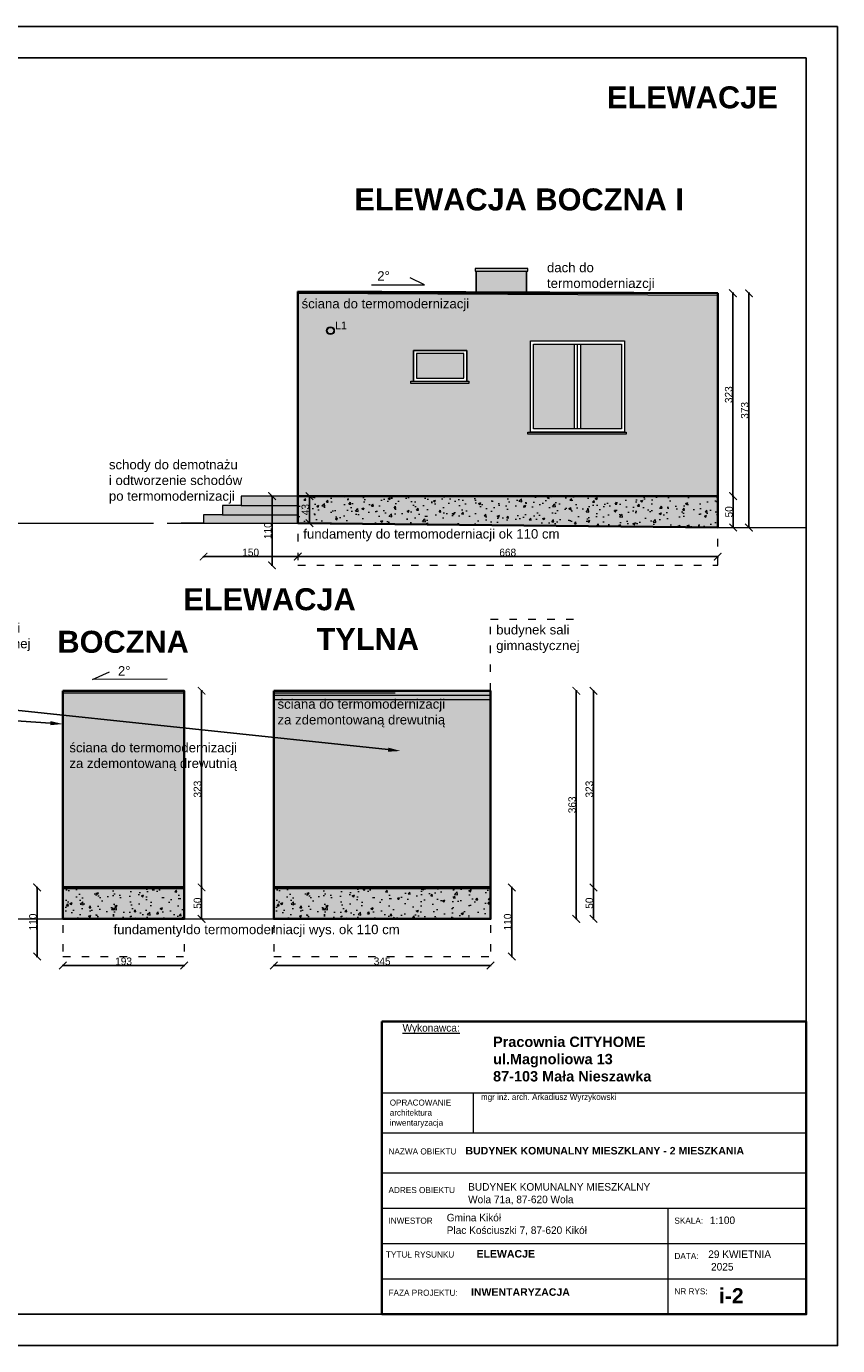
# Model space of a CAD drawing. Header units: inches. Extents: x 2722 to 20832, y 590 to 2922.
# Tile 25 of 25: x 19541 to 20832, y 822 to 2922. Entities that reach past the tile are written whole.
import ezdxf
from ezdxf import colors
from ezdxf.entities.mleader import LeaderData, LeaderLine
from ezdxf.math import Vec2, Vec3

# ---------------------------------------------------------------- set-up
doc = ezdxf.new("R2010")
doc.units = ezdxf.units.IN
doc.header["$MEASUREMENT"] = 0
doc.linetypes.add('ACAD_ISO03W100', pattern=[30, 12, -18])
doc.dimstyles.new('ISO-25', dxfattribs={"dimtxt": 12, "dimasz": 12, "dimexe": 1.25, "dimexo": 0.625, "dimtad": 1, "dimtoh": 1, "dimdec": 1, "dimtxsty": 'Standard', "dimblk": 'ARCHTICK', "dimcen": 2.5, "dimadec": 0, "dimazin": 0, "dimtfac": 1, "dimtdec": 1, "dimtmove": 0, "dimatfit": 3, "dimldrblk": 'ARCHTICK', "dimfxl": 1, "dimfxlon": 1, "dimarcsym": 0})

# ---------------------------------------------------------------- blocks, each defined once
blk = doc.blocks.new('_ArchTick')
at = {"color": 0, "linetype": 'ByBlock', "const_width": 0.15}
blk.add_lwpolyline([(-0.5, -0.5), (0.5, 0.5)], dxfattribs=at)
blk = doc.blocks.new('*D315')
at = {"color": 0, "lineweight": -2, "transparency": 16777216}
for p, q in [((20689.8, 2496.9), (20692, 2496.9)), ((20690.8, 2496.9), (20690.8, 2123.9)), ((20689.8, 2123.9), (20692, 2123.9))]:
    blk.add_line(p, q, dxfattribs=at)
at = {"layer": 'Defpoints', "color": 0, "lineweight": 0, "transparency": 16777216}
for p in [(20641, 2496.9), (20641, 2123.9), (20690.8, 2123.9)]:
    blk.add_point(p, dxfattribs=at)
at = {"color": 0, "lineweight": -2, "transparency": 16777216, "xscale": 12, "yscale": 12, "zscale": 12}
for p, rotation in [((20690.8, 2496.9), 90), ((20690.8, 2123.9), 270)]:
    blk.add_blockref('_ArchTick', p, dxfattribs=dict(at, rotation=rotation))
at = {"color": 0, "lineweight": 0, "transparency": 16777216, "insert": (20684.1, 2310.4), "char_height": 12, "attachment_point": 5, "rotation": 90}
blk.add_mtext('373', dxfattribs=at)
blk = doc.blocks.new('*D316')
at = {"color": 0, "lineweight": -2, "transparency": 16777216}
for p, q in [((19973, 2078.6), (19973, 2076.3)), ((19973, 2077.6), (20641, 2077.6)), ((20641, 2078.6), (20641, 2076.3))]:
    blk.add_line(p, q, dxfattribs=at)
at = {"layer": 'Defpoints', "color": 0, "lineweight": 0, "transparency": 16777216}
for p in [(19973, 2232.2), (20641, 2232.2), (20641, 2077.6)]:
    blk.add_point(p, dxfattribs=at)
at = {"color": 0, "lineweight": -2, "transparency": 16777216, "xscale": 12, "yscale": 12, "zscale": 12, "rotation": 180}
blk.add_blockref('_ArchTick', (19973, 2077.6), dxfattribs=at)
at = {"color": 0, "lineweight": -2, "transparency": 16777216, "xscale": 12, "yscale": 12, "zscale": 12}
blk.add_blockref('_ArchTick', (20641, 2077.6), dxfattribs=at)
at = {"color": 0, "lineweight": 0, "transparency": 16777216, "insert": (20307, 2084.2), "char_height": 12, "attachment_point": 5}
blk.add_mtext('668', dxfattribs=at)
blk = doc.blocks.new('*D317')
at = {"color": 0, "lineweight": -2, "transparency": 16777216}
for p, q in [((19823, 2078.6), (19823, 2076.3)), ((19823, 2077.6), (19973, 2077.6)), ((19973, 2078.6), (19973, 2076.3))]:
    blk.add_line(p, q, dxfattribs=at)
at = {"layer": 'Defpoints', "color": 0, "lineweight": 0, "transparency": 16777216}
for p in [(19823, 2130.9), (19973, 2130.9), (19973, 2077.6)]:
    blk.add_point(p, dxfattribs=at)
at = {"color": 0, "lineweight": -2, "transparency": 16777216, "xscale": 12, "yscale": 12, "zscale": 12, "rotation": 180}
blk.add_blockref('_ArchTick', (19823, 2077.6), dxfattribs=at)
at = {"color": 0, "lineweight": -2, "transparency": 16777216, "xscale": 12, "yscale": 12, "zscale": 12}
blk.add_blockref('_ArchTick', (19973, 2077.6), dxfattribs=at)
at = {"color": 0, "lineweight": 0, "transparency": 16777216, "insert": (19898, 2084.2), "char_height": 12, "attachment_point": 5}
blk.add_mtext('150', dxfattribs=at)
blk = doc.blocks.new('*D320')
at = {"color": 0, "lineweight": -2, "transparency": 16777216}
for p, q in [((19933, 2173.9), (19930.8, 2173.9)), ((19932, 2173.9), (19932, 2063.9)), ((19933, 2063.9), (19930.8, 2063.9))]:
    blk.add_line(p, q, dxfattribs=at)
at = {"layer": 'Defpoints', "color": 0, "lineweight": 0, "transparency": 16777216}
for p in [(19973.1, 2173.9), (19932, 2063.9), (19973.1, 2063.9)]:
    blk.add_point(p, dxfattribs=at)
at = {"color": 0, "lineweight": -2, "transparency": 16777216, "xscale": 12, "yscale": 12, "zscale": 12}
for p, rotation in [((19932, 2173.9), 90), ((19932, 2063.9), 270)]:
    blk.add_blockref('_ArchTick', p, dxfattribs=dict(at, rotation=rotation))
at = {"color": 0, "lineweight": 0, "transparency": 16777216, "insert": (19925.4, 2118.9), "char_height": 12, "attachment_point": 5, "rotation": 90}
blk.add_mtext('110', dxfattribs=at)
blk = doc.blocks.new('*D321')
at = {"color": 0, "lineweight": -2, "transparency": 16777216}
for p, q in [((19599.3, 1427.8), (19599.3, 1425.5)), ((19599.3, 1426.8), (19792.3, 1426.8)), ((19792.3, 1427.8), (19792.3, 1425.5))]:
    blk.add_line(p, q, dxfattribs=at)
at = {"layer": 'Defpoints', "color": 0, "lineweight": 0, "transparency": 16777216}
for p in [(19599.3, 1501), (19792.3, 1501), (19792.3, 1426.8)]:
    blk.add_point(p, dxfattribs=at)
at = {"color": 0, "lineweight": -2, "transparency": 16777216, "xscale": 12, "yscale": 12, "zscale": 12, "rotation": 180}
blk.add_blockref('_ArchTick', (19599.3, 1426.8), dxfattribs=at)
at = {"color": 0, "lineweight": -2, "transparency": 16777216, "xscale": 12, "yscale": 12, "zscale": 12}
blk.add_blockref('_ArchTick', (19792.3, 1426.8), dxfattribs=at)
at = {"color": 0, "lineweight": 0, "transparency": 16777216, "insert": (19695.8, 1433.4), "char_height": 12, "attachment_point": 5}
blk.add_mtext('193', dxfattribs=at)
blk = doc.blocks.new('*D322')
at = {"color": 0, "lineweight": -2, "transparency": 16777216}
for p, q in [((19819, 1551), (19821.3, 1551)), ((19820, 1551), (19820, 1501)), ((19819, 1501), (19821.3, 1501))]:
    blk.add_line(p, q, dxfattribs=at)
at = {"layer": 'Defpoints', "color": 0, "lineweight": 0, "transparency": 16777216}
for p in [(19792.3, 1551), (19792.3, 1501), (19820, 1501)]:
    blk.add_point(p, dxfattribs=at)
at = {"color": 0, "lineweight": -2, "transparency": 16777216, "xscale": 12, "yscale": 12, "zscale": 12}
for p, rotation in [((19820, 1551), 90), ((19820, 1501), 270)]:
    blk.add_blockref('_ArchTick', p, dxfattribs=dict(at, rotation=rotation))
at = {"color": 0, "lineweight": 0, "transparency": 16777216, "insert": (19813.4, 1526), "char_height": 12, "attachment_point": 5, "rotation": 90}
blk.add_mtext('50', dxfattribs=at)
blk = doc.blocks.new('*D323')
at = {"color": 0, "lineweight": -2, "transparency": 16777216}
for p, q in [((19819, 1864), (19821.3, 1864)), ((19820, 1551), (19820, 1864)), ((19819, 1551), (19821.3, 1551))]:
    blk.add_line(p, q, dxfattribs=at)
at = {"layer": 'Defpoints', "color": 0, "lineweight": 0, "transparency": 16777216}
for p in [(19792.3, 1864), (19820, 1864), (19792.3, 1551)]:
    blk.add_point(p, dxfattribs=at)
at = {"color": 0, "lineweight": -2, "transparency": 16777216, "xscale": 12, "yscale": 12, "zscale": 12}
for p, rotation in [((19820, 1864), 90), ((19820, 1551), 270)]:
    blk.add_blockref('_ArchTick', p, dxfattribs=dict(at, rotation=rotation))
at = {"color": 0, "lineweight": 0, "transparency": 16777216, "insert": (19813.4, 1707.5), "char_height": 12, "attachment_point": 5, "rotation": 90}
blk.add_mtext('323', dxfattribs=at)
blk = doc.blocks.new('*D328')
at = {"color": 0, "lineweight": -2, "transparency": 16777216}
for p, q in [((19934.7, 1427.8), (19934.7, 1425.5)), ((19934.7, 1426.8), (20279.7, 1426.8)), ((20279.7, 1427.8), (20279.7, 1425.5))]:
    blk.add_line(p, q, dxfattribs=at)
at = {"layer": 'Defpoints', "color": 0, "lineweight": 0, "transparency": 16777216}
for p in [(19934.7, 1501), (20279.7, 1501), (20279.7, 1426.8)]:
    blk.add_point(p, dxfattribs=at)
at = {"color": 0, "lineweight": -2, "transparency": 16777216, "xscale": 12, "yscale": 12, "zscale": 12, "rotation": 180}
blk.add_blockref('_ArchTick', (19934.7, 1426.8), dxfattribs=at)
at = {"color": 0, "lineweight": -2, "transparency": 16777216, "xscale": 12, "yscale": 12, "zscale": 12}
blk.add_blockref('_ArchTick', (20279.7, 1426.8), dxfattribs=at)
at = {"color": 0, "lineweight": 0, "transparency": 16777216, "insert": (20107.2, 1433.4), "char_height": 12, "attachment_point": 5}
blk.add_mtext('345', dxfattribs=at)
blk = doc.blocks.new('*D329')
at = {"color": 0, "lineweight": -2, "transparency": 16777216}
for p, q in [((20442.4, 1551), (20444.7, 1551)), ((20443.4, 1551), (20443.4, 1501)), ((20442.4, 1501), (20444.7, 1501))]:
    blk.add_line(p, q, dxfattribs=at)
at = {"layer": 'Defpoints', "color": 0, "lineweight": 0, "transparency": 16777216}
for p in [(20279.7, 1551), (20279.7, 1501), (20443.4, 1501)]:
    blk.add_point(p, dxfattribs=at)
at = {"color": 0, "lineweight": -2, "transparency": 16777216, "xscale": 12, "yscale": 12, "zscale": 12}
for p, rotation in [((20443.4, 1551), 90), ((20443.4, 1501), 270)]:
    blk.add_blockref('_ArchTick', p, dxfattribs=dict(at, rotation=rotation))
at = {"color": 0, "lineweight": 0, "transparency": 16777216, "insert": (20436.8, 1526), "char_height": 12, "attachment_point": 5, "rotation": 90}
blk.add_mtext('50', dxfattribs=at)
blk = doc.blocks.new('*D330')
at = {"color": 0, "lineweight": -2, "transparency": 16777216}
for p, q in [((20442.4, 1864), (20444.7, 1864)), ((20443.4, 1551), (20443.4, 1864)), ((20442.4, 1551), (20444.7, 1551))]:
    blk.add_line(p, q, dxfattribs=at)
at = {"layer": 'Defpoints', "color": 0, "lineweight": 0, "transparency": 16777216}
for p in [(20279.7, 1864), (20443.4, 1864), (20279.7, 1551)]:
    blk.add_point(p, dxfattribs=at)
at = {"color": 0, "lineweight": -2, "transparency": 16777216, "xscale": 12, "yscale": 12, "zscale": 12}
for p, rotation in [((20443.4, 1864), 90), ((20443.4, 1551), 270)]:
    blk.add_blockref('_ArchTick', p, dxfattribs=dict(at, rotation=rotation))
at = {"color": 0, "lineweight": 0, "transparency": 16777216, "insert": (20436.8, 1707.5), "char_height": 12, "attachment_point": 5, "rotation": 90}
blk.add_mtext('323', dxfattribs=at)
blk = doc.blocks.new('*D331')
at = {"color": 0, "lineweight": -2, "transparency": 16777216}
for p, q in [((19559.2, 1551), (19557, 1551)), ((19558.2, 1551), (19558.2, 1441)), ((19559.2, 1441), (19557, 1441))]:
    blk.add_line(p, q, dxfattribs=at)
at = {"layer": 'Defpoints', "color": 0, "lineweight": 0, "transparency": 16777216}
for p in [(19599.3, 1551), (19558.2, 1441), (19599.3, 1441)]:
    blk.add_point(p, dxfattribs=at)
at = {"color": 0, "lineweight": -2, "transparency": 16777216, "xscale": 12, "yscale": 12, "zscale": 12}
for p, rotation in [((19558.2, 1551), 90), ((19558.2, 1441), 270)]:
    blk.add_blockref('_ArchTick', p, dxfattribs=dict(at, rotation=rotation))
at = {"color": 0, "lineweight": 0, "transparency": 16777216, "insert": (19551.6, 1496), "char_height": 12, "attachment_point": 5, "rotation": 90}
blk.add_mtext('110', dxfattribs=at)
blk = doc.blocks.new('*D332')
at = {"color": 0, "lineweight": -2, "transparency": 16777216}
for p, q in [((20312.5, 1551), (20314.7, 1551)), ((20313.5, 1551), (20313.5, 1441)), ((20312.5, 1441), (20314.7, 1441))]:
    blk.add_line(p, q, dxfattribs=at)
at = {"layer": 'Defpoints', "color": 0, "lineweight": 0, "transparency": 16777216}
for p in [(19934.7, 1551), (19934.7, 1441), (20313.5, 1441)]:
    blk.add_point(p, dxfattribs=at)
at = {"color": 0, "lineweight": -2, "transparency": 16777216, "xscale": 12, "yscale": 12, "zscale": 12}
for p, rotation in [((20313.5, 1551), 90), ((20313.5, 1441), 270)]:
    blk.add_blockref('_ArchTick', p, dxfattribs=dict(at, rotation=rotation))
at = {"color": 0, "lineweight": 0, "transparency": 16777216, "insert": (20306.9, 1496), "char_height": 12, "attachment_point": 5, "rotation": 90}
blk.add_mtext('110', dxfattribs=at)
blk = doc.blocks.new('*D333')
at = {"color": 0, "lineweight": -2, "transparency": 16777216}
for p, q in [((20415.1, 1864), (20417.4, 1864)), ((20416.1, 1501), (20416.1, 1864)), ((20415.1, 1501), (20417.4, 1501))]:
    blk.add_line(p, q, dxfattribs=at)
at = {"layer": 'Defpoints', "color": 0, "lineweight": 0, "transparency": 16777216}
for p in [(20279.7, 1864), (20416.1, 1864), (20279.7, 1501)]:
    blk.add_point(p, dxfattribs=at)
at = {"color": 0, "lineweight": -2, "transparency": 16777216, "xscale": 12, "yscale": 12, "zscale": 12}
for p, rotation in [((20416.1, 1864), 90), ((20416.1, 1501), 270)]:
    blk.add_blockref('_ArchTick', p, dxfattribs=dict(at, rotation=rotation))
at = {"color": 0, "lineweight": 0, "transparency": 16777216, "insert": (20409.5, 1682.5), "char_height": 12, "attachment_point": 5, "rotation": 90}
blk.add_mtext('363', dxfattribs=at)
blk = doc.blocks.new('*D335')
at = {"color": 0, "lineweight": -2, "transparency": 16777216}
for p, q in [((20664.7, 2173.9), (20666.9, 2173.9)), ((20665.7, 2173.9), (20665.7, 2123.9)), ((20664.7, 2123.9), (20666.9, 2123.9))]:
    blk.add_line(p, q, dxfattribs=at)
at = {"layer": 'Defpoints', "color": 0, "lineweight": 0, "transparency": 16777216}
for p in [(20641, 2173.9), (20641, 2123.9), (20665.7, 2123.9)]:
    blk.add_point(p, dxfattribs=at)
at = {"color": 0, "lineweight": -2, "transparency": 16777216, "xscale": 12, "yscale": 12, "zscale": 12}
for p, rotation in [((20665.7, 2173.9), 90), ((20665.7, 2123.9), 270)]:
    blk.add_blockref('_ArchTick', p, dxfattribs=dict(at, rotation=rotation))
at = {"color": 0, "lineweight": 0, "transparency": 16777216, "insert": (20659, 2148.9), "char_height": 12, "attachment_point": 5, "rotation": 90}
blk.add_mtext('50', dxfattribs=at)
blk = doc.blocks.new('*D336')
at = {"color": 0, "lineweight": -2, "transparency": 16777216}
for p, q in [((20664.3, 2496.9), (20666.5, 2496.9)), ((20665.3, 2173.9), (20665.3, 2496.9)), ((20664.3, 2173.9), (20666.5, 2173.9))]:
    blk.add_line(p, q, dxfattribs=at)
at = {"layer": 'Defpoints', "color": 0, "lineweight": 0, "transparency": 16777216}
for p in [(20641, 2496.9), (20665.3, 2496.9), (20641, 2173.9)]:
    blk.add_point(p, dxfattribs=at)
at = {"color": 0, "lineweight": -2, "transparency": 16777216, "xscale": 12, "yscale": 12, "zscale": 12}
for p, rotation in [((20665.3, 2496.9), 90), ((20665.3, 2173.9), 270)]:
    blk.add_blockref('_ArchTick', p, dxfattribs=dict(at, rotation=rotation))
at = {"color": 0, "lineweight": 0, "transparency": 16777216, "insert": (20658.6, 2335.4), "char_height": 12, "attachment_point": 5, "rotation": 90}
blk.add_mtext('323', dxfattribs=at)
blk = doc.blocks.new('*D337')
at = {"color": 0, "lineweight": -2, "transparency": 16777216}
for p, q in [((19990.6, 2173.9), (19992.9, 2173.9)), ((19991.6, 2173.9), (19991.6, 2130.9)), ((19990.6, 2130.9), (19992.9, 2130.9))]:
    blk.add_line(p, q, dxfattribs=at)
at = {"layer": 'Defpoints', "color": 0, "lineweight": 0, "transparency": 16777216}
for p in [(19973.1, 2173.9), (19973.1, 2130.9), (19991.6, 2130.9)]:
    blk.add_point(p, dxfattribs=at)
at = {"color": 0, "lineweight": -2, "transparency": 16777216, "xscale": 12, "yscale": 12, "zscale": 12}
for p, rotation in [((19991.6, 2173.9), 90), ((19991.6, 2130.9), 270)]:
    blk.add_blockref('_ArchTick', p, dxfattribs=dict(at, rotation=rotation))
at = {"color": 0, "lineweight": 0, "transparency": 16777216, "insert": (19985, 2152.4), "char_height": 12, "attachment_point": 5, "rotation": 90}
blk.add_mtext('43', dxfattribs=at)

msp = doc.modelspace()

# ---------------------------------------------------------------- hatches: boundary and pattern name
at = {"lineweight": 0, "true_color": 0x636466, "transparency": 33554559}
h = msp.add_hatch(color=251, dxfattribs=at)
h.dxf.hatch_style = 1
h.paths.add_polyline_path([(20255.07, 2536.45), (20255.07, 2532.11), (20339.04, 2532.11), (20339.04, 2536.45)])
at = {"lineweight": 0, "true_color": 0x636466, "transparency": 33554610}
h = msp.add_hatch(color=251, dxfattribs=at)
h.dxf.hatch_style = 1
h.paths.add_polyline_path([(20337.09, 2532.11), (20256.97, 2532.11), (20256.97, 2496.9), (20337.09, 2496.9)])
at = {"lineweight": 0, "true_color": 0x636466, "transparency": 33554687}
h = msp.add_hatch(color=251, dxfattribs=at)
h.dxf.hatch_style = 1
h.paths.add_polyline_path([(20641.02, 2496.9), (19973.12, 2499.76), (19973.12, 2496.9), (20641.02, 2493.9)])
at = {"lineweight": 0, "true_color": 0xf8f6b0, "transparency": 33554559}
h = msp.add_hatch(color=51, dxfattribs=at)
h.dxf.hatch_style = 1
h.paths.add_polyline_path([(19973.02, 2173.9), (20641.02, 2173.9), (20641.02, 2493.9), (19973.02, 2496.9)])
h.paths.add_polyline_path([(20157.02, 2405.9), (20242.02, 2405.9), (20242.02, 2356.89), (20245.14, 2356.89), (20245.14, 2353.4), (20152.68, 2353.4), (20152.68, 2356.89), (20157.02, 2356.89)], flags=16)
h.paths.add_polyline_path([(20162.02, 2361.89), (20162.02, 2400.9), (20237.02, 2400.9), (20237.02, 2361.89)], flags=0)
h.paths.add_polyline_path([(20343.02, 2420.9), (20493.02, 2420.9), (20493.02, 2275.9), (20495.47, 2275.9), (20495.47, 2272.42), (20339.06, 2272.42), (20339.06, 2275.9), (20343.02, 2275.9)], flags=16)
h.paths.add_polyline_path([(20348.02, 2415.9), (20488.02, 2415.9), (20488.02, 2280.9), (20348.02, 2280.9)], flags=0)
at = {"transparency": 33554508}
h = msp.add_hatch(color=256, dxfattribs=at)
h.dxf.hatch_style = 1
h.set_gradient(color1=(94, 103, 175))
h.paths.add_polyline_path([(20413.02, 2280.9), (20413.02, 2415.9), (20348.02, 2415.9), (20348.02, 2280.9)])
h = msp.add_hatch(color=256, dxfattribs=at)
h.dxf.hatch_style = 1
h.set_gradient(color1=(94, 103, 175))
h.paths.add_polyline_path([(20488.02, 2280.9), (20488.02, 2415.9), (20423.02, 2415.9), (20423.02, 2280.9)])
h = msp.add_hatch(color=256, dxfattribs=at)
h.dxf.hatch_style = 1
h.set_gradient(color1=(94, 103, 175))
h.paths.add_polyline_path([(20237.27, 2361.89), (20236.77, 2400.9), (20161.52, 2400.9), (20162.02, 2361.89)])
at = {"lineweight": 0, "true_color": 0x636466, "transparency": 33554687}
h = msp.add_hatch(color=251, dxfattribs=at)
h.dxf.hatch_style = 1
h.paths.add_polyline_path([(20152.68, 2356.89), (20152.68, 2353.4), (20245.14, 2353.4), (20245.14, 2356.89)])
h = msp.add_hatch(color=251, dxfattribs=at)
h.dxf.hatch_style = 1
h.paths.add_polyline_path([(20339.06, 2275.9), (20339.06, 2272.42), (20495.47, 2272.42), (20495.47, 2275.9)])
at = {"lineweight": 0, "true_color": 0x939598, "transparency": 33554559}
h = msp.add_hatch(color=252, dxfattribs=at)
h.dxf.hatch_style = 1
h.paths.add_polyline_path([(19973.02, 2158.9), (19973.02, 2173.9), (19883.02, 2173.9), (19883.02, 2158.9)])
at = {"lineweight": 0, "true_color": 0xc7c8ca, "transparency": 33554559}
h = msp.add_hatch(color=9, dxfattribs=at)
h.dxf.hatch_style = 1
h.paths.add_polyline_path([(20641.02, 2123.9), (20641.02, 2173.9), (19973.02, 2173.9), (19973.02, 2130.9)])
at = {"lineweight": 0, "true_color": 0x636466, "transparency": 33554559}
h = msp.add_hatch(dxfattribs=at)
h.set_pattern_fill('AR-CONC', color=251, scale=5)
h.set_pattern_definition([(50, (1063.84, -284.625), (35.86301, -3.137607), [3.75, -41.25]), (355, (1063.84, -284.625), (-6.93757, 37.60961), [3, -33]), (100.45144, (1066.83, -284.887), (28.92544, 34.472), [3.18701, -35.057106]), (46.1842, (1063.84, -274.625), (53.36207, -8.27596), [5.625, -61.875]), (96.63564, (1068.29, -275.315), (46.7331, 48.70593), [4.78052, -52.58569]), (351.18416, (1063.84, -274.625), (46.7331, 48.70593), [4.5, -49.5]), (21, (1068.84, -277.125), (29.845353, -20.130945), [3.75, -41.25]), (326, (1068.84, -277.125), (12.16577, 36.2575), [3, -33]), (71.45144, (1071.33, -278.803), (42.01112, 16.12656), [3.18701, -35.057106]), (37.5, (1063.841, -284.625), (0.607993, 16.644693), [0, -32.6, 0, -33.5, 0, -33.125]), (7.5, (1063.841, -284.625), (13.153477, 19.720586), [0, -19.1, 0, -31.85, 0, -12.625]), (327.5, (1052.691, -284.625), (26.691122, -1.127744), [0, -12.5, 0, -39, 0, -51.75]), (317.5, (1047.691, -284.625), (29.159308, 5.00525), [0, -16.25, 0, -25.9, 0, -36.75])])
h.paths.add_polyline_path([(20641.02, 2123.9), (20641.02, 2173.9), (19973.02, 2173.9), (19973.02, 2130.9)])
at = {"lineweight": 0, "true_color": 0x939598, "transparency": 33554559}
h = msp.add_hatch(color=252, dxfattribs=at)
h.dxf.hatch_style = 1
h.paths.add_polyline_path([(19973.02, 2143.9), (19853.02, 2143.9), (19823.02, 2143.9), (19823.02, 2130.9), (19973.02, 2130.9)])
h = msp.add_hatch(color=252, dxfattribs=at)
h.dxf.hatch_style = 1
h.paths.add_polyline_path([(19973.02, 2158.9), (19883.02, 2158.9), (19853.02, 2158.9), (19853.02, 2143.9), (19973.02, 2143.9)])
at = {"lineweight": 0, "true_color": 0x000000, "transparency": 33554687}
h = msp.add_hatch(color=18, dxfattribs=at)
h.dxf.hatch_style = 1
h.paths.add_polyline_path([(19792.31, 1863.96), (19599.31, 1863.96), (19599.31, 1860.96), (19792.31, 1860.96)])
at = {"lineweight": 0, "true_color": 0xf8f6b0, "transparency": 33554559}
h = msp.add_hatch(color=51, dxfattribs=at)
h.dxf.hatch_style = 1
h.paths.add_polyline_path([(19792.31, 1860.96), (19599.31, 1860.96), (19599.31, 1550.96), (19792.31, 1550.96)])
at = {"lineweight": 0, "true_color": 0x000000, "transparency": 33554687}
h = msp.add_hatch(color=18, dxfattribs=at)
h.dxf.hatch_style = 1
h.paths.add_polyline_path([(20279.72, 1863.96), (19934.72, 1863.96), (19934.72, 1860.96), (20279.72, 1860.96)])
at = {"lineweight": 0, "true_color": 0xf8f6b0, "transparency": 33554559}
h = msp.add_hatch(color=51, dxfattribs=at)
h.dxf.hatch_style = 1
h.paths.add_polyline_path([(20279.72, 1860.96), (19934.72, 1860.96), (19934.72, 1550.96), (20279.72, 1550.96)])
at = {"lineweight": 0, "true_color": 0xc7c8ca, "transparency": 33554559}
h = msp.add_hatch(color=9, dxfattribs=at)
h.dxf.hatch_style = 1
h.paths.add_polyline_path([(19599.31, 1550.96), (19599.31, 1500.96), (19792.31, 1500.96), (19792.31, 1550.96)])
at = {"lineweight": 0, "true_color": 0x636466, "transparency": 33554559}
h = msp.add_hatch(dxfattribs=at)
h.set_pattern_fill('AR-CONC', color=251, scale=5)
h.set_pattern_definition([(50, (919.955, -284.625), (35.86301, -3.137607), [3.75, -41.25]), (355, (919.955, -284.625), (-6.93757, 37.60961), [3, -33]), (100.45144, (922.943, -284.887), (28.92544, 34.472), [3.18701, -35.057106]), (46.1842, (919.955, -274.625), (53.36207, -8.27596), [5.625, -61.875]), (96.63564, (924.4, -275.315), (46.7331, 48.70593), [4.78052, -52.58569]), (351.18416, (919.955, -274.625), (46.7331, 48.70593), [4.5, -49.5]), (21, (924.955, -277.125), (29.845353, -20.130945), [3.75, -41.25]), (326, (924.955, -277.125), (12.16577, 36.2575), [3, -33]), (71.45144, (927.442, -278.803), (42.01112, 16.12656), [3.18701, -35.057106]), (37.5, (919.955, -284.625), (0.607993, 16.644693), [0, -32.6, 0, -33.5, 0, -33.125]), (7.5, (919.955, -284.625), (13.153477, 19.720586), [0, -19.1, 0, -31.85, 0, -12.625]), (327.5, (908.805, -284.625), (26.691122, -1.127744), [0, -12.5, 0, -39, 0, -51.75]), (317.5, (903.805, -284.625), (29.159308, 5.00525), [0, -16.25, 0, -25.9, 0, -36.75])])
h.paths.add_polyline_path([(19599.31, 1550.96), (19599.31, 1500.96), (19792.31, 1500.96), (19792.31, 1550.96)])
at = {"lineweight": 0, "true_color": 0xc7c8ca, "transparency": 33554559}
h = msp.add_hatch(color=9, dxfattribs=at)
h.dxf.hatch_style = 1
h.paths.add_polyline_path([(19934.72, 1550.96), (19934.72, 1500.96), (20279.72, 1500.96), (20279.72, 1550.96)])
at = {"lineweight": 0, "true_color": 0x636466, "transparency": 33554559}
h = msp.add_hatch(dxfattribs=at)
h.set_pattern_fill('AR-CONC', color=251, scale=5)
h.set_pattern_definition([(50, (1255.367, -284.625), (35.86301, -3.137607), [3.75, -41.25]), (355, (1255.367, -284.625), (-6.93757, 37.60961), [3, -33]), (100.45144, (1258.356, -284.887), (28.92544, 34.472), [3.18701, -35.057106]), (46.1842, (1255.367, -274.625), (53.36207, -8.27596), [5.625, -61.875]), (96.63564, (1259.814, -275.315), (46.7331, 48.70593), [4.78052, -52.58569]), (351.18416, (1255.37, -274.625), (46.7331, 48.70593), [4.5, -49.5]), (21, (1260.367, -277.125), (29.845353, -20.130945), [3.75, -41.25]), (326, (1260.367, -277.125), (12.16577, 36.2575), [3, -33]), (71.45144, (1262.854, -278.803), (42.01112, 16.12656), [3.18701, -35.057106]), (37.5, (1255.367, -284.625), (0.607993, 16.644693), [0, -32.6, 0, -33.5, 0, -33.125]), (7.5, (1255.367, -284.625), (13.153477, 19.720586), [0, -19.1, 0, -31.85, 0, -12.625]), (327.5, (1244.217, -284.625), (26.691122, -1.127744), [0, -12.5, 0, -39, 0, -51.75]), (317.5, (1239.217, -284.625), (29.159308, 5.00525), [0, -16.25, 0, -25.9, 0, -36.75])])
h.paths.add_polyline_path([(19934.72, 1550.96), (19934.72, 1500.96), (20279.72, 1500.96), (20279.72, 1550.96)])

# ---------------------------------------------------------------- linework, layer by layer
at = {"lineweight": 0}
for p, q in [((20174.53, 2510.42), (20151.82, 2521.5)), ((20256.97, 2532.11), (20296.97, 2532.11)), ((20090.45, 2510.42), (20174.53, 2510.42)), ((19973.02, 2173.9), (19973.02, 2496.9)), ((19973.02, 2496.9), (20641.02, 2496.9)), ((19973.02, 2496.9), (20641.02, 2493.9)), ((19973.02, 2496.9), (20257.02, 2496.9)), ((20641.02, 2130.9), (20641.02, 2496.9)), ((20343.02, 2420.9), (20493.02, 2420.9)), ((20343.02, 2275.9), (20343.02, 2415.9)), ((20413.02, 2280.9), (20413.02, 2415.9)), ((20418.02, 2280.9), (20418.02, 2415.9)), ((20423.02, 2280.9), (20423.02, 2415.9)), ((20493.02, 2415.9), (20493.02, 2275.9)), ((20157.02, 2355.9), (20157.02, 2405.9)), ((20157.02, 2405.9), (20242.02, 2405.9)), ((20242.02, 2405.9), (20242.02, 2355.9)), ((19973.02, 2318.9), (19973.02, 2173.9)), ((20493.02, 2275.9), (20343.02, 2275.9)), ((20641.02, 2275.9), (20641.02, 2130.9)), ((19973.02, 2173.9), (19883.02, 2173.9)), ((19883.02, 2173.9), (19883.02, 2158.9)), ((19973.02, 2130.9), (19973.02, 2173.9)), ((19973.02, 2173.9), (20641.02, 2173.9)), ((20641.02, 2173.9), (20641.02, 2123.9)), ((19853.02, 2143.9), (19823.02, 2143.9)), ((19823.02, 2143.9), (19823.02, 2130.9)), ((19883.02, 2158.9), (19853.02, 2158.9)), ((19853.02, 2158.9), (19853.02, 2143.9)), ((19853.02, 2143.9), (19973.02, 2143.9)), ((19883.02, 2158.9), (19973.02, 2158.9)), ((17961.79, 2130.9), (19743.19, 2130.9)), ((19765.21, 2130.9), (19973.02, 2130.9)), ((19823.02, 2130.9), (19787.57, 2130.9)), ((20641.02, 2123.9), (19973.02, 2130.9)), ((20641.02, 2123.9), (20781.79, 2123.9)), ((19646.2, 1882.17), (19673.42, 1894.46)), ((19765.15, 1882.61), (19646.2, 1882.17)), ((19599.31, 1500.96), (19599.31, 1863.96)), ((19599.31, 1863.96), (19792.31, 1863.96)), ((19599.31, 1860.96), (19792.31, 1860.96)), ((19792.31, 1863.96), (19792.31, 1500.96)), ((19934.72, 1500.96), (19934.72, 1863.96)), ((19934.72, 1863.96), (20127.72, 1863.96)), ((19934.72, 1860.96), (20127.72, 1860.96)), ((20279.72, 1863.96), (20279.72, 1500.96)), ((20279.72, 1500.96), (20279.72, 1863.96)), ((19599.31, 1500.96), (19599.31, 1793.96)), ((19934.72, 1500.96), (19934.72, 1793.96)), ((19599.31, 1500.96), (19599.31, 1550.96)), ((19934.72, 1500.96), (19934.72, 1550.96)), ((17961.79, 1500.96), (20175.46, 1500.96)), ((19934.72, 1500.96), (20279.72, 1500.96)), ((20106.79, 1224.17), (20781.79, 1224.17)), ((20252.23, 1224.17), (20252.23, 1160.42)), ((20106.79, 1160.42), (20781.79, 1160.42)), ((20106.79, 1096.67), (20781.79, 1096.67)), ((20106.79, 1040.42), (20781.79, 1040.42)), ((20106.79, 1040.42), (20781.79, 1040.42)), ((20561.67, 1040.42), (20561.67, 871.67)), ((20106.79, 984.17), (20781.79, 984.17)), ((20106.79, 927.92), (20781.79, 927.92)), ((20106.79, 871.67), (20781.79, 871.67))]:
    msp.add_line(p, q, dxfattribs=at)
for p, q in [((20256.97, 2532.11), (20256.97, 2496.9)), ((20337.09, 2532.11), (20337.09, 2496.9)), ((19973.02, 2318.9), (19973.02, 2268.9))]:
    msp.add_line(p, q)
at = {"lineweight": 35}
for p, q in [((19973.09, 2173.9), (20641.02, 2173.9)), ((19973.02, 2130.9), (20641.02, 2123.9))]:
    msp.add_line(p, q, dxfattribs=at)
at = {"linetype": 'ACAD_ISO03W100', "lineweight": 0}
for p, q in [((19973.09, 2173.9), (19973.09, 2063.9)), ((20641.02, 2063.9), (20641.02, 2123.9)), ((19973.09, 2063.9), (20641.02, 2063.9)), ((20279.72, 1863.96), (20279.72, 1977.93)), ((20279.72, 1977.93), (20412.65, 1977.93)), ((19599.31, 1550.96), (19599.31, 1440.96)), ((19792.31, 1550.96), (19792.31, 1440.96)), ((19934.72, 1550.96), (19934.72, 1440.96)), ((20279.72, 1550.96), (20279.72, 1440.96)), ((19599.31, 1440.96), (19792.31, 1440.96)), ((19934.72, 1440.96), (20279.72, 1440.96))]:
    msp.add_line(p, q, dxfattribs=at)
at = {"lineweight": 53}
for p, q in [((19599.31, 1550.96), (19792.31, 1550.96)), ((19934.72, 1550.96), (20279.72, 1550.96))]:
    msp.add_line(p, q, dxfattribs=at)
for points in [[(20831.79, 2921.67), (20831.79, 821.67), (17861.79, 821.67), (17861.79, 2921.67)], [(20781.79, 2871.67), (20781.79, 871.67), (17961.79, 871.67), (17961.79, 2871.67)]]:
    msp.add_lwpolyline(points, close=True)
at = {"lineweight": 0}
for points in [[(20255.07, 2532.11), (20339.04, 2532.11), (20339.04, 2536.45), (20255.07, 2536.45)], [(20343.02, 2420.9), (20493.02, 2420.9), (20493.02, 2275.9), (20343.02, 2275.9)], [(20348.02, 2415.9), (20488.02, 2415.9), (20488.02, 2280.9), (20348.02, 2280.9)], [(20242.02, 2405.9), (20157.02, 2405.9), (20157.02, 2356.89), (20242.02, 2356.89)], [(20237.02, 2400.9), (20162.02, 2400.9), (20162.02, 2361.89), (20237.02, 2361.89)], [(20152.68, 2356.89), (20245.14, 2356.89), (20245.14, 2353.4), (20152.68, 2353.4)], [(20339.06, 2275.9), (20495.47, 2275.9), (20495.47, 2272.42), (20339.06, 2272.42)], [(19934.72, 1857.09), (20279.72, 1857.09), (20279.72, 1849.5), (19934.72, 1849.5)]]:
    msp.add_lwpolyline(points, close=True, dxfattribs=at)
at = {"lineweight": 35}
for points in [[(19973.12, 2499.76), (20641.02, 2496.9), (20641.02, 2123.9), (19973.09, 2130.9)], [(19599.31, 1863.96), (19792.31, 1863.96), (19792.31, 1500.96), (19599.31, 1500.96)], [(19934.72, 1863.96), (20279.72, 1863.96), (20279.72, 1500.96), (19934.72, 1500.96)], [(20106.79, 1337.42), (20781.79, 1337.42), (20781.79, 871.67), (20106.79, 871.67)]]:
    msp.add_lwpolyline(points, close=True, dxfattribs=at)
at = {"lineweight": 0}
for radius in [6.24, 5.24]:
    msp.add_circle((20024.86, 2437.27), radius, dxfattribs=at)

# ---------------------------------------------------------------- texts
at = {"color": 0, "lineweight": 0, "attachment_point": 1}
for s, insert, char_height in [('{\\fArial|b1|i0|c238|p34;ELEWACJE}', (20464.87, 2826.23), 35), ('{\\fArial|b1|i0|c238|p34;ELEWACJA BOCZNA I}', (20063.09, 2663.7), 35), ('{\\fArial|b1|i0|c238|p34;ELEWACJA }', (19790.82, 2027.26), 35), ('{\\fArial|b1|i0|c238|p34;BOCZNA }', (19590.52, 1959.55), 35), ('{\\fArial|b1|i0|c238|p34;TYLNA }', (20002.87, 1963.99), 35), ('{\\H1.08333x;NAZWA OBIEKTU    \\fArial|b1|i0|c238|p34;\\H1.23077x;BUDYNEK KOMUNALNY MIESZKLANY - 2 MIESZKANIA}', (20117.3, 1137.96), 9), ('{\\H1.08333x;ADRES OBIEKTU}', (20117.3, 1074.21), 9), ('BUDYNEK KOMUNALNY MIESZKALNY\\PWola 71a, 87-620 Wola', (20243.95, 1080.38), 12), ('Gmina Kikół\\PPlac Kościuszki 7, 87-620 Kikół    ', (20209.93, 1031.45), 12), ('{\\H1.08333x;INWESTOR}', (20117.3, 1025.46), 9), ('{\\H1.08333x;SKALA: ^I}', (20572.17, 1025.46), 9), ('1:100', (20628.56, 1027.15), 12), ('{\\H1.08333x;TYTUŁ RYSUNKU   \\fArial|b1|i0|c238|p34;\\H1.23077x;^IELEWACJE}', (20113.24, 973.8), 9), ('{\\H1.08333x;DATA:}', (20572.17, 969.21), 9), ('29 KWIETNIA\\P 2025', (20626.01, 973.17), 12), ('{\\H1.08333x;FAZA PROJEKTU: \\fArial|b1|i0|c238|p34;\\H1.15385x;    \\H1.06667x;INWENTARYZACJA}', (20117.3, 912.96), 9), ('{\\H1.08333x;NR RYS:^I}', (20572.17, 912.96), 9), ('{\\fArial|b1|i0|c238|p34;i-2}', (20643.13, 913.11), 24)]:
    msp.add_mtext_dynamic_manual_height_columns(s, width=919.2783, gutter_width=12.5, heights=[0], dxfattribs=dict(at, insert=insert, char_height=char_height))
at = {"linetype": 'ACAD_ISO03W100', "lineweight": 0, "char_height": 15, "attachment_point": 1}
for s, width, insert in [('{\\f@Arial Unicode MS|b0|i0|c238|p34;dach do termomoderniazcji}', 216.8519, (20369.43, 2545.28)), ('{\\f@Arial Unicode MS|b0|i0|c238|p34;2%%D}', 434.6705, (20099.38, 2531.88)), ('{\\f@Arial Unicode MS|b0|i0|c238|p34;ściana do termomodernizacji}', 434.6705, (19979.01, 2487.79)), ('{\\f@Arial Unicode MS|b0|i0|c238|p34;schody do demotnażu \\Pi odtworzenie schodów po termomodernizacji}', 216.8519, (19672.49, 2231.6)), ('{\\f@Arial Unicode MS|b0|i0|c238|p34;fundamenty do termomoderniacji ok 110 cm}', 434.6705, (19981.73, 2121.38)), ('{\\f@Arial Unicode MS|b0|i0|c238|p34;budynek sali gimnastycznej}', 216.8519, (19414.92, 1971.76)), ('{\\f@Arial Unicode MS|b0|i0|c238|p34;budynek sali gimnastycznej}', 216.8519, (20288.63, 1968.76)), ('{\\f@Arial Unicode MS|b0|i0|c238|p34;2%%D}', 434.6705, (19686.83, 1903.25)), ('{\\f@Arial Unicode MS|b0|i0|c238|p34;ściana do termomodernizacji \\Pza zdemontowaną drewutnią}', 434.6705, (19940.7, 1850.49)), ('{\\f@Arial Unicode MS|b0|i0|c238|p34;ściana do termomodernizacji \\Pza zdemontowaną drewutnią}', 434.6705, (19609.58, 1781.1)), ('{\\f@Arial Unicode MS|b0|i0|c238|p34;fundamenty do termomoderniacji wys. ok 110 cm}', 434.6705, (19679.8, 1491.62))]:
    msp.add_mtext_dynamic_manual_height_columns(s, width=width, gutter_width=1, heights=[0], dxfattribs=dict(at, insert=insert))
at = {"insert": (20032.28, 2439.65), "char_height": 12, "attachment_point": 7}
msp.add_mtext_dynamic_manual_height_columns('{\\f@Arial Unicode MS|b0|i0|c238|p34;L1}', width=21.2266, gutter_width=1, heights=[0], dxfattribs=at)
at = {"color": 0, "lineweight": 0, "transparency": 33554687, "attachment_point": 1}
for s, width, insert, char_height in [('{\\LWykonawca: \\P\\fArial|b1|i0|c238|p34;\\H1.372x;\\l\\C7;^I^I^IPracownia CITYHOME\\P^I^I^Iul.Magnoliowa 13\\P^I^I^I87-103 Mała Nieszawka\\P^I^I\\fArial|b0|i0|c238|p34;\\H0.72886x;\\P     ^I}', 853.3185, (20139.64, 1333.54), 12), ('{\\C7; mgr inż. arch. Arkadiusz Wyrzykowski}', 451.0087, (20260.84, 1222.28), 9.6), ('OPRACOWANIE\\Parchitektura\\Pinwentaryzacja', 248.7803, (20119.35, 1213.35), 9.6)]:
    msp.add_mtext_dynamic_manual_height_columns(s, width=width, gutter_width=12.5, heights=[0], dxfattribs=dict(at, insert=insert, char_height=char_height))

# ---------------------------------------------------------------- dimensions: what is measured, and where the dimension line sits
at = {"lineweight": 0}
for base, p1, p2, picture, middle in [((20690.76, 2123.9), (20641.02, 2496.9), (20641.02, 2123.9), '*D315', (20684.14, 2310.4)), ((20665.26, 2496.9), (20641.02, 2173.9), (20641.02, 2496.9), '*D336', (20658.64, 2335.4)), ((19932.01, 2063.9), (19973.09, 2173.9), (19973.09, 2063.9), '*D320', (19925.38, 2118.9)), ((19991.64, 2130.9), (19973.09, 2173.9), (19973.09, 2130.9), '*D337', (19985.02, 2152.4)), ((20665.65, 2123.9), (20641.02, 2173.9), (20641.02, 2123.9), '*D335', (20659.03, 2148.9)), ((20416.12, 1863.96), (20279.72, 1500.96), (20279.72, 1863.96), '*D333', (20409.49, 1682.46)), ((19558.22, 1440.96), (19599.31, 1550.96), (19599.31, 1440.96), '*D331', (19551.6, 1495.96)), ((19820.05, 1500.96), (19792.31, 1550.96), (19792.31, 1500.96), '*D322', (19813.42, 1525.96)), ((20313.49, 1440.96), (19934.72, 1550.96), (19934.72, 1440.96), '*D332', (20306.87, 1495.96)), ((20443.43, 1500.96), (20279.72, 1550.96), (20279.72, 1500.96), '*D329', (20436.8, 1525.96))]:
    dim = msp.add_linear_dim(base=base, p1=p1, p2=p2, angle=90, dimstyle='ISO-25', dxfattribs=at)
    dim.commit()
    dim.dimension.update_dxf_attribs({"geometry": picture, "text_midpoint": middle})
for base, p1, p2, picture, middle in [((20641.02, 2077.55), (19973.02, 2232.24), (20641.02, 2232.24), '*D316', (20307.02, 2084.18)), ((19973.02, 2077.55), (19823.02, 2130.9), (19973.02, 2130.9), '*D317', (19898.02, 2084.18)), ((19792.31, 1426.79), (19599.31, 1500.96), (19792.31, 1500.96), '*D321', (19695.81, 1433.42)), ((20279.72, 1426.79), (19934.72, 1500.96), (20279.72, 1500.96), '*D328', (20107.22, 1433.42))]:
    dim = msp.add_linear_dim(base=base, p1=p1, p2=p2, dimstyle='ISO-25', dxfattribs=at)
    dim.commit()
    dim.dimension.update_dxf_attribs({"geometry": picture, "text_midpoint": middle})
for base, p1, p2, picture, middle in [((19820.05, 1863.96), (19792.31, 1550.96), (19792.31, 1863.96), '*D323', (19813.42, 1707.46)), ((20443.43, 1863.96), (20279.72, 1550.96), (20279.72, 1863.96), '*D330', (20436.8, 1707.46))]:
    dim = msp.add_linear_dim(base=base, p1=p1, p2=p2, angle=90, text='323', dimstyle='ISO-25', dxfattribs=at)
    dim.commit()
    dim.dimension.update_dxf_attribs({"geometry": picture, "text_midpoint": middle})

# ---------------------------------------------------------------- leaders
ml = msp.add_multileader_mtext('Standard', dxfattribs=at)
ml.set_content('', color=256)
ml.set_leader_properties()
ml.build(insert=Vec2(0, 0))
ml.multileader.update_dxf_attribs({"text_right_attachment_type": 6, "dogleg_length": 0.36, "arrow_head_size": 20})
ctx = ml.context
ctx.base_point, ctx.char_height, ctx.arrow_head_size, ctx.landing_gap_size, ctx.plane_origin = Vec3(19100.47, 1856.21), 20, 20, 0.09, Vec3(19743.19, 1811.14)
ctx.right_attachment, ctx.text_align_type = 6, 2
notes = []
notes.append((ctx, [(0, (1, 1, 0), (19101.01, 1846.21), (-1, 0), 0.36, [(0, [(19599.31, 1811.14)], 0, [])])]))
ctx.mtext.insert, ctx.mtext.alignment, ctx.mtext.flow_direction = Vec3(19100.56, 1866.21), 3, 5
ml = msp.add_multileader_mtext('Standard', dxfattribs=at)
ml.set_content('', color=256)
ml.set_leader_properties()
ml.build(insert=Vec2(0, 0))
ml.multileader.update_dxf_attribs({"text_right_attachment_type": 6, "dogleg_length": 0.36, "arrow_head_size": 20})
ctx = ml.context
ctx.base_point, ctx.char_height, ctx.arrow_head_size, ctx.landing_gap_size, ctx.plane_origin = Vec3(19376.29, 1858.99), 20, 20, 0.09, Vec3(20019.01, 1813.93)
ctx.right_attachment, ctx.text_align_type = 6, 2
notes.append((ctx, [(0, (1, 1, 0), (19376.83, 1848.99), (-1, 0), 0.36, [(0, [(20136.54, 1768.23)], 0, [])])]))
ctx.mtext.insert, ctx.mtext.alignment, ctx.mtext.flow_direction = Vec3(19376.38, 1868.99), 3, 5
for ctx, leaders in notes:
    for number, flags, end, landing, length, lines in leaders:
        leader = LeaderData()
        leader.index, (leader.has_last_leader_line, leader.has_dogleg_vector, leader.attachment_direction) = number, flags
        leader.last_leader_point, leader.dogleg_vector, leader.dogleg_length = Vec3(end), Vec3(landing), length
        for number, points, colour, breaks in lines:
            line = LeaderLine()
            line.index, line.vertices, line.color, line.breaks = number, Vec3.list(points), colors.encode_raw_color(colour), breaks
            leader.lines.append(line)
        ctx.leaders.append(leader)

doc.saveas('drawing.dxf')
